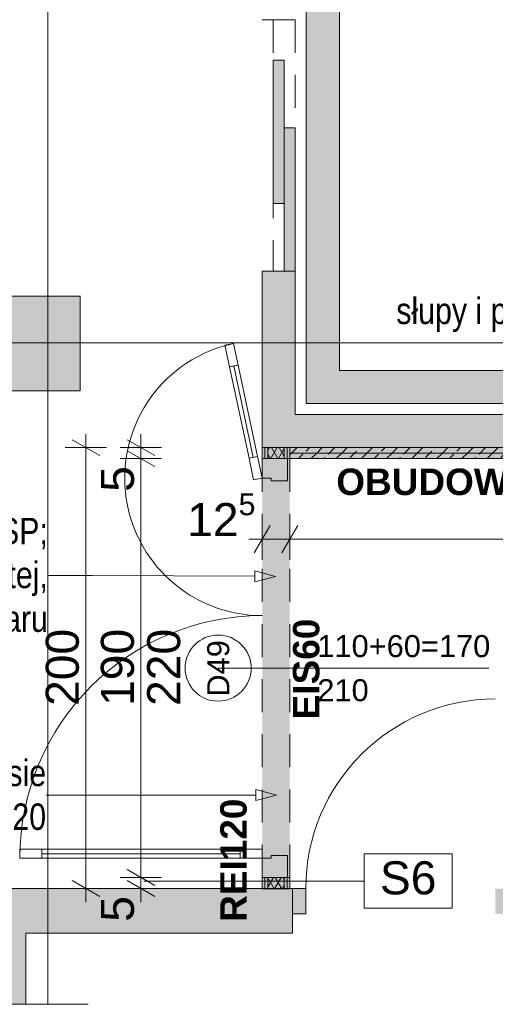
# Paper-space layout 'A-33 RZUT - PIĘTRO 3' of a CAD drawing. Header units: millimetres. Extents: x 0 to 800, y 0 to 550.
# Tile 7 of 14: x 355 to 398, y 111 to 200. Entities that reach past the tile are written whole.
import ezdxf
from ezdxf.xclip import XClip

# ---------------------------------------------------------------- set-up
doc = ezdxf.new("R2010")
doc.units = ezdxf.units.MM
doc.header["$MEASUREMENT"] = 0
doc.header["$XCLIPFRAME"] = 0
for name, pattern in [('ACAD_ISO03W100', [300, 120, -180]), ('DASHDOTX2', [1000, 500, -250, 0, -250]), ('Przer. długie kreski', [2.5, 1.5, -1]), ('PRZERYWANA_DU_A', [550, 350.0000000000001, -199.9999999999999])]:
    doc.linetypes.add(name, pattern=pattern)
for name, color, linetype, lineweight in [('0_Nr_pióra__2', 8, 'Continuous', 13), ('A_linie przekroju_Nr_pióra__1', 7, 'Continuous', 20), ('A_winda_Nr_pióra__1', 7, 'Continuous', 20), ('A_wymiary_Nr_pióra__1', 7, 'Continuous', 20), ('A_wymiary_Nr_pióra__2', 8, 'Continuous', 13), ('A_ściany proj_Nr_pióra__1', 7, 'Continuous', 20), ('A_ściany proj_Nr_pióra__2', 8, 'Continuous', 13), ('A_ściany_Nr_pióra__1', 7, 'Continuous', 20), ('Drzwi Archicad_Nr_pióra__1', 7, 'Continuous', 20), ('Drzwi Archicad_Nr_pióra__3', 252, 'Continuous', 13), ('Znaczniki drzwi Archicada_Nr_pióra__3', 252, 'Continuous', 13)]:
    doc.layers.add(name, color=color, linetype=linetype, lineweight=lineweight)
for name, color, linetype, lineweight, true_color in [('A_opis ścian_Nr_pióra__19', 7, 'Continuous', 5, 0x191919), ('A_opis_Nr_pióra__10', 7, 'Continuous', 13, 0x4b4b4b), ('A_opis_Nr_pióra__255', 7, 'Continuous', 15, 0x242424), ('A_opis_Nr_pióra__8', 7, 'Continuous', 13, 0x4c4c4c), ('A_osie_Nr_pióra__16', 7, 'Continuous', 5, 0x0f0f0f), ('A_ppoż proj_Nr_pióra__8', 7, 'Continuous', 13, 0x4c4c4c), ('A_ściany proj_Nr_pióra__10', 7, 'Continuous', 13, 0x4b4b4b), ('A_ściany proj_Nr_pióra__21', 7, 'Continuous', 5, 0xb0b0b0)]:
    doc.layers.add(name, color=color, linetype=linetype, lineweight=lineweight, true_color=true_color)
for name, color, linetype in [('A_podrys', 7, 'Continuous'), ('A_ppoż', 7, 'Continuous'), ('A_ppoż proj', 7, 'Continuous'), ('A_winda', 7, 'Continuous'), ('A_ściany', 7, 'Continuous'), ('A_ściany proj', 7, 'Continuous'), ('Drzwi Archicad', 7, 'Continuous')]:
    doc.layers.add(name, color=color, linetype=linetype)
doc.styles.add('STYL_AUTOMATYCZNY_1', font='arial.ttf')
doc.styles.add('STYL_AUTOMATYCZNY_2', font='ARIALN.TTF')
doc.styles.add('STYL_AUTOMATYCZNY_3', font='arial.ttf')
doc.styles.add('STYL_AUTOMATYCZNY_4', font='arial.ttf')
doc.styles.add('STYL_AUTOMATYCZNY_5', font='arial.ttf')
pattern_1 = [(0, (-3193.413088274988, -647.6028358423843), (0, 2), [0, -2])]
pattern_2 = [(60.00000000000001, (-3193.413088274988, -647.6028358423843), (-0.5196152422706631, 0.2999999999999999), []), (120, (-3193.413088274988, -647.6028358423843), (0.519615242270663, 0.3000000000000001), [])]
pattern_3 = [(45, (-3193.413088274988, -647.6028358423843), (-1.140492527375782, 1.140492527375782), []), (45, (-3192.272588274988, -647.6028358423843), (-1.140492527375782, 1.140492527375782), [0.8064600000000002, -0.40322])]

# ---------------------------------------------------------------- blocks, each defined once
blk = doc.blocks.new('Rysunek_1_1', base_point=(-3193.413088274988, -647.6028358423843))
at = {"layer": 'A_ppoż', "linetype": 'Continuous', "lineweight": 0, "true_color": 0x121212}
blk.add_hatch(color=250, dxfattribs=at).paths.add_polyline_path([(376.631129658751, 121.0255112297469), (379.131129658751, 121.0255112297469), (379.131129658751, 161.0465541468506), (376.631129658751, 161.0465541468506)])
at = {"layer": 'A_ppoż proj', "linetype": 'Continuous', "lineweight": 0, "true_color": 0x121212}
blk.add_hatch(color=250, dxfattribs=at).paths.add_polyline_path([(438.4295795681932, 244.1468325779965), (438.4295795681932, 172.486832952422), (443.8295797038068, 172.486832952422), (443.8295797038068, 165.4868322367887), (438.4295795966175, 165.4868323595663), (438.4295795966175, 161.0468323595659), (379.131129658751, 161.0468323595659), (379.131129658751, 160.046832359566), (439.4295795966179, 160.046832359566), (439.4295795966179, 165.0868323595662), (444.2295795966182, 165.0868323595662), (444.2295795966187, 172.8868323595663), (439.4295791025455, 172.8868323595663), (439.4295791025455, 243.7468323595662), (444.2295783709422, 243.7468323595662), (444.2295795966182, 251.5468323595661), (438.5495795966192, 251.5468323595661), (438.5495795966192, 253.0468323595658), (376.6309006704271, 253.0468323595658), (376.6309006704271, 252.0468323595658), (437.5495795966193, 252.0468323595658), (437.5495795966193, 251.146832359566), (443.8295797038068, 251.1468319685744), (443.8295797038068, 244.1468325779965)])
at = {"layer": 'A_winda', "linetype": 'Continuous', "lineweight": 0, "true_color": 0xfdfdfd}
h = blk.add_hatch(color=7, dxfattribs=at)
h.paths.add_polyline_path([(380.6311296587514, 204.046832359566), (380.6311296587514, 165.0468323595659), (434.8095795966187, 165.0468323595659), (434.8095795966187, 204.046832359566)])
h.paths.add_polyline_path([(431.8095795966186, 201.046832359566), (431.8095795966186, 168.0468323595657), (383.6311296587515, 168.0468323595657), (383.6311296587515, 201.046832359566)], flags=0)
for points in [[(377.6311296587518, 196.1857069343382), (377.6311296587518, 183.1857069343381), (378.6311296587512, 183.1857069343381), (378.6311296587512, 196.1857069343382)], [(378.6311296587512, 190.0668323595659), (378.6311296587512, 177.0668323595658), (379.6311296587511, 177.0668323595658), (379.6311296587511, 190.0668323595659)]]:
    blk.add_hatch(color=7, dxfattribs=at).paths.add_polyline_path(points)
at = {"layer": 'A_ściany', "linetype": 'Continuous', "lineweight": 0, "true_color": 0x000000}
for points in [[(376.631129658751, 161.0468323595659), (379.6311293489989, 164.0468320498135), (379.6311293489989, 177.0668324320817), (376.631129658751, 177.0668324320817)], [(351.4211296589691, 174.7868323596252), (351.4211296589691, 166.1868323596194), (360.1211296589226, 166.1868323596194), (360.1211296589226, 174.7868323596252)], [(435.8295795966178, 164.0468323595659), (379.6311296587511, 164.0468323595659), (376.631129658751, 161.0468323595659), (438.4295795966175, 161.0468323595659)], [(320.9811296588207, 116.9868323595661), (379.3811296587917, 116.986832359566), (379.3811296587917, 121.046832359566), (320.9811296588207, 121.0468323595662)], [(355.1811315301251, 116.9868324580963), (352.1811268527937, 116.9868324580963), (352.1811268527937, 110.5468353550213), (355.1811315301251, 110.5468353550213)]]:
    blk.add_hatch(color=18, dxfattribs=at).paths.add_polyline_path(points)
at = {"layer": 'A_ściany proj', "linetype": 'Continuous', "lineweight": 13}
h = blk.add_hatch(dxfattribs=at)
h.set_pattern_fill('gypsum_0001', color=8, style=0, pattern_type=2)
h.set_pattern_definition(pattern_1)
h.paths.add_polyline_path([(376.631129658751, 161.0465541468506), (376.631129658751, 160.0465540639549), (376.8811293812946, 160.0465540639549), (376.8811293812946, 161.0465541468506)])
h = blk.add_hatch(dxfattribs=at)
h.set_pattern_fill('gypsum_0001', color=8, style=0, pattern_type=2)
h.set_pattern_definition(pattern_1)
h.paths.add_polyline_path([(377.1311297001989, 161.0465541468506), (376.8811293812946, 161.0465541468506), (376.8811293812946, 160.0465540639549), (377.1311297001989, 160.0465540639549)])
h = blk.add_hatch(dxfattribs=at)
h.set_pattern_fill('batt_insulation_0001', color=8, style=0, pattern_type=2)
h.set_pattern_definition(pattern_2)
h.paths.add_polyline_path([(377.1311297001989, 161.0465541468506), (377.1311297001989, 160.0465540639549), (378.6311298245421, 160.0465540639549), (378.6311298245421, 161.0465541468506)])
h = blk.add_hatch(dxfattribs=at)
h.set_pattern_fill('gypsum_0001', color=8, style=0, pattern_type=2)
h.set_pattern_definition(pattern_1)
h.paths.add_polyline_path([(378.6311298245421, 161.0465541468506), (378.6311298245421, 160.0465540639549), (378.8811295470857, 160.0465540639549), (378.8811295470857, 161.0465541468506)])
h = blk.add_hatch(dxfattribs=at)
h.set_pattern_fill('gypsum_0001', color=8, style=0, pattern_type=2)
h.set_pattern_definition(pattern_1)
h.paths.add_polyline_path([(378.8811295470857, 161.0465541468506), (378.8811295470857, 160.0465540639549), (379.1311298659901, 160.0465540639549), (379.1311298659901, 161.0465541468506)])
at = {"layer": 'A_ściany proj', "linetype": 'Continuous', "lineweight": 0, "true_color": 0x4b4b4b}
h = blk.add_hatch(dxfattribs=at)
h.set_pattern_fill('FP_65_0001', color=251, style=0, pattern_type=2)
h.set_pattern_definition(pattern_3)
h.paths.add_polyline_path([(438.4295795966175, 161.0468323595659), (379.131129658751, 161.0468323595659), (379.131129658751, 160.5468323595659), (438.9295795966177, 160.5468323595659)])
h = blk.add_hatch(dxfattribs=at)
h.set_pattern_fill('FP_65_0001', color=251, style=0, pattern_type=2)
h.set_pattern_definition(pattern_3)
h.paths.add_polyline_path([(379.131129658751, 160.046832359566), (439.4295795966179, 160.046832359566), (438.9295795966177, 160.5468323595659), (379.131129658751, 160.5468323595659)])
at = {"layer": 'A_ściany proj', "linetype": 'Continuous', "lineweight": 13}
h = blk.add_hatch(dxfattribs=at)
h.set_pattern_fill('gypsum_0001', color=8, style=0, pattern_type=2)
h.set_pattern_definition(pattern_1)
h.paths.add_polyline_path([(376.631129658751, 121.0255112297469), (376.8811293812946, 121.0255112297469), (376.8811293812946, 122.0465538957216), (376.631129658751, 122.0465538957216)])
h = blk.add_hatch(dxfattribs=at)
h.set_pattern_fill('gypsum_0001', color=8, style=0, pattern_type=2)
h.set_pattern_definition(pattern_1)
h.paths.add_polyline_path([(376.8811293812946, 122.0465538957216), (376.8811293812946, 121.0255112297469), (377.1311297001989, 121.0255112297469), (377.1311297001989, 122.0465538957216)])
h = blk.add_hatch(dxfattribs=at)
h.set_pattern_fill('batt_insulation_0001', color=8, style=0, pattern_type=2)
h.set_pattern_definition(pattern_2)
h.paths.add_polyline_path([(377.1311297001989, 121.0255112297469), (378.6311298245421, 121.0255112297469), (378.6311298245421, 122.0465538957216), (377.1311297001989, 122.0465538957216)])
h = blk.add_hatch(dxfattribs=at)
h.set_pattern_fill('gypsum_0001', color=8, style=0, pattern_type=2)
h.set_pattern_definition(pattern_1)
h.paths.add_polyline_path([(378.6311298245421, 121.0255112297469), (378.8811295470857, 121.0255112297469), (378.8811295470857, 122.0465538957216), (378.6311298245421, 122.0465538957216)])
h = blk.add_hatch(dxfattribs=at)
h.set_pattern_fill('gypsum_0001', color=8, style=0, pattern_type=2)
h.set_pattern_definition(pattern_1)
h.paths.add_polyline_path([(378.8811295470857, 121.0255112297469), (379.1311298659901, 121.0255112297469), (379.1311298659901, 122.0465538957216), (378.8811295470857, 122.0465538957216)])
at = {"layer": 'Drzwi Archicad', "linetype": 'Continuous', "lineweight": 0, "true_color": 0xfdfdfd}
for points in [[(379.3811296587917, 118.746832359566), (380.5811296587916, 118.746832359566), (380.5811296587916, 121.046832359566), (379.3811296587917, 121.046832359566)], [(398.9811296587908, 121.046832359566), (397.781129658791, 121.046832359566), (397.781129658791, 118.746832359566), (398.9811296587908, 118.746832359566)]]:
    blk.add_hatch(color=7, dxfattribs=at).paths.add_polyline_path(points)
at = {"layer": '0_Nr_pióra__2', "color": 8, "linetype": 'PRZERYWANA_DU_A', "lineweight": 13, "ltscale": 2, "flags": 128}
for points in [[(290.8391591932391, 110.5468323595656), (360.839159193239, 110.5468323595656)], [(360.839159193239, 110.5468323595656), (544.9695795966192, 110.5468323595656)]]:
    blk.add_lwpolyline(points, dxfattribs=at)
at = {"layer": 'A_linie przekroju_Nr_pióra__1', "color": 7, "linetype": 'ACAD_ISO03W100', "lineweight": 20, "ltscale": 2}
blk.add_line((83.03712578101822, 186.2122356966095), (544.9695824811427, 186.2122356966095), dxfattribs=at)
at = {"layer": 'A_opis ścian_Nr_pióra__19', "color": 250, "linetype": 'Continuous', "lineweight": 5, "ltscale": 2, "true_color": 0x191919}
for p, q in [((393.8750415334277, 124.2060754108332), (385.8750464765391, 124.2060754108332)), ((385.8750464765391, 124.2060754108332), (385.8750464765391, 119.2560415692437)), ((393.8750415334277, 119.2560415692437), (393.8750415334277, 124.2060754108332)), ((385.8750464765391, 121.7309763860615), (365.8750476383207, 121.7309763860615)), ((385.8750464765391, 119.2560415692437), (393.8750415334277, 119.2560415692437))]:
    blk.add_line(p, q, dxfattribs=at)
at = {"layer": 'A_opis_Nr_pióra__255', "color": 250, "linetype": 'Continuous', "lineweight": 15, "ltscale": 2, "true_color": 0x242424}
for p, q in [((361.2053988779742, 149.4453678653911), (357.1811321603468, 149.4453678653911)), ((375.9719782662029, 149.3757436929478), (361.2053988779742, 149.4453678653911)), ((375.9696196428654, 148.8757454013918), (375.9743294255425, 149.8757345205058)), ((377.8379777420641, 149.3669436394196), (375.9696196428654, 148.8757454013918)), ((377.8379777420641, 149.3669436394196), (375.9743294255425, 149.8757345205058)), ((357.1811321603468, 129.5282641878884), (357.0186707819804, 129.5282641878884)), ((376.0544852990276, 129.5282641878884), (357.1811321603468, 129.5282641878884)), ((376.0544852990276, 129.0282658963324), (376.0544852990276, 130.0282624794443)), ((377.9205071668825, 129.5282641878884), (376.0544852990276, 130.0282624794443)), ((377.9205071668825, 129.5282641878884), (376.0544852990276, 129.0282658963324))]:
    blk.add_line(p, q, dxfattribs=at)
at = {"layer": 'A_osie_Nr_pióra__16', "color": 250, "linetype": 'DASHDOTX2', "lineweight": 5, "ltscale": 2, "true_color": 0x0f0f0f}
for p, q in [((357.1811329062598, 409.4627815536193), (357.1811329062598, 110.5468336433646)), ((544.9695777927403, 170.5468394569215), (96.57179472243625, 170.5468394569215))]:
    blk.add_line(p, q, dxfattribs=at)
at = {"layer": 'A_winda_Nr_pióra__1', "color": 7, "linetype": 'Przer. długie kreski', "lineweight": 20, "ltscale": 2}
for p, q in [((377.6311279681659, 199.8668307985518), (377.6311279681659, 177.0668325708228)), ((379.6311285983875, 199.8668307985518), (379.6311285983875, 177.8668313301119))]:
    blk.add_line(p, q, dxfattribs=at)
at = {"layer": 'A_winda_Nr_pióra__1', "color": 7, "linetype": 'PRZERYWANA_DU_A', "lineweight": 20, "ltscale": 2, "flags": 128}
for points in [[(380.6311296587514, 204.046832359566), (434.8095795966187, 204.046832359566), (434.8095795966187, 165.0468323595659), (380.6311296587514, 165.0468323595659)], [(431.8095795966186, 201.046832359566), (431.8095795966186, 168.0468323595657), (383.6311296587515, 168.0468323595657), (383.6311296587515, 201.046832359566)]]:
    blk.add_lwpolyline(points, close=True, dxfattribs=at)
at = {"layer": 'A_winda_Nr_pióra__1', "color": 7, "linetype": 'Continuous', "lineweight": 20, "ltscale": 2, "flags": 128}
for points in [[(377.6311296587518, 196.1857069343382), (377.6311296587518, 183.1857069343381), (378.6311296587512, 183.1857069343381), (378.6311296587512, 196.1857069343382)], [(378.6311296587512, 190.0668323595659), (378.6311296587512, 177.0668323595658), (379.6311296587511, 177.0668323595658), (379.6311296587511, 190.0668323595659)]]:
    blk.add_lwpolyline(points, close=True, dxfattribs=at)
at = {"layer": 'A_wymiary_Nr_pióra__1', "color": 7, "linetype": 'Continuous', "lineweight": 20, "ltscale": 2}
for p, q in [((361.8811295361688, 160.3248688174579), (359.3811306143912, 161.7682418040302)), ((364.3811284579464, 161.7682418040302), (366.8811273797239, 160.3248688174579)), ((366.8811273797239, 159.3248647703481), (364.3811284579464, 160.7682452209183)), ((377.3528178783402, 153.9889646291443), (375.9094448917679, 151.4889657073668)), ((379.8528168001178, 153.9889646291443), (378.4094438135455, 151.4889657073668)), ((364.3811284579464, 122.7682407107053), (366.8811273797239, 121.324867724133)), ((359.3811306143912, 121.7685202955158), (361.8811295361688, 120.3251473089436)), ((364.3811284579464, 121.7685202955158), (366.8811273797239, 120.3251473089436))]:
    blk.add_line(p, q, dxfattribs=at)
at = {"layer": 'A_wymiary_Nr_pióra__2', "color": 8, "linetype": 'Continuous', "lineweight": 13, "ltscale": 2}
for p, q in [((360.631126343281, 161.046555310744), (360.631126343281, 162.2690536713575)), ((365.631131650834, 161.046555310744), (365.631131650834, 162.2690536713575)), ((362.5061274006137, 161.046555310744), (358.7561327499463, 161.046555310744)), ((360.631126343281, 121.0468338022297), (360.631126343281, 161.046555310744)), ((367.5061327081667, 161.046555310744), (363.7561305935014, 161.046555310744)), ((365.631131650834, 160.0465512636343), (365.631131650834, 161.046555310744)), ((367.5061327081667, 160.0465512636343), (363.7561305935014, 160.0465512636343)), ((365.631131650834, 122.0465542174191), (365.631131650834, 160.0465512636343)), ((376.6311313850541, 150.8639678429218), (376.6311313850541, 154.6139624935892)), ((379.1311303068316, 150.8639678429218), (379.1311303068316, 154.6139624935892)), ((375.4086330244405, 152.7389614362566), (376.6311313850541, 152.7389614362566)), ((376.6311313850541, 152.7389614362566), (379.1311303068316, 152.7389614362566)), ((379.1311303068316, 152.7389614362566), (439.4295822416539, 152.7389614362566)), ((367.5061327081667, 122.0465542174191), (363.7561305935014, 122.0465542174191)), ((365.631131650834, 121.0468338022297), (365.631131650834, 122.0465542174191)), ((362.5061274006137, 121.0468338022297), (358.7561327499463, 121.0468338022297)), ((360.631126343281, 119.8243354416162), (360.631126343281, 121.0468338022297)), ((367.5061327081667, 121.0468338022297), (363.7561305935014, 121.0468338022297)), ((365.631131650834, 119.8243354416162), (365.631131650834, 121.0468338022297))]:
    blk.add_line(p, q, dxfattribs=at)
at = {"layer": 'A_ściany proj_Nr_pióra__1', "color": 7, "linetype": 'Continuous', "lineweight": 20, "ltscale": 2, "flags": 128}
for points in [[(376.631129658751, 161.0465541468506), (376.631129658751, 160.0465540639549)], [(438.4295795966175, 161.0468323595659), (379.131129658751, 161.0468323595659)], [(379.131129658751, 160.0465540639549), (379.131129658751, 161.0465541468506)], [(379.131129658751, 160.046832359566), (439.4295795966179, 160.046832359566)], [(376.631129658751, 122.0465538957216), (376.631129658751, 121.0255112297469)], [(379.131129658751, 121.0255112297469), (379.131129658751, 122.0465538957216)]]:
    blk.add_lwpolyline(points, dxfattribs=at)
at = {"layer": 'A_ściany proj_Nr_pióra__10', "color": 251, "linetype": 'Continuous', "lineweight": 13, "ltscale": 2, "true_color": 0x4b4b4b}
for p, q in [((438.9295764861, 160.5468331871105), (379.1311303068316, 160.5468331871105)), ((379.1311303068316, 160.5468331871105), (438.9295764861, 160.5468331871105))]:
    blk.add_line(p, q, dxfattribs=at)
at = {"layer": 'A_ściany proj_Nr_pióra__2', "color": 8, "linetype": 'Continuous', "lineweight": 13, "ltscale": 2, "flags": 128}
for points in [[(379.131129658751, 161.0468323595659), (379.131129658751, 160.5468323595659)], [(379.131129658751, 160.5468323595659), (379.131129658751, 160.046832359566)]]:
    blk.add_lwpolyline(points, dxfattribs=at)
at = {"layer": 'A_ściany proj_Nr_pióra__21', "color": 253, "linetype": 'Continuous', "lineweight": 5, "ltscale": 2, "true_color": 0xb0b0b0}
for p, q in [((376.881130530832, 161.046555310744), (376.881130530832, 160.0465512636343)), ((377.1311296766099, 161.046555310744), (377.1311296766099, 160.0465512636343)), ((378.6311320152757, 160.0465512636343), (378.6311320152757, 161.046555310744)), ((378.8811311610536, 160.0465512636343), (378.8811311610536, 161.046555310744)), ((376.6311313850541, 160.0465512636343), (376.881130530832, 160.0465512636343)), ((376.881130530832, 160.0465512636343), (377.1311296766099, 160.0465512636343)), ((377.1311296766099, 160.0465512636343), (378.6311320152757, 160.0465512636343)), ((378.6311320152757, 160.0465512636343), (378.8811311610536, 160.0465512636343)), ((378.8811311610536, 160.0465512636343), (378.9311324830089, 160.0465512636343)), ((378.9311324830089, 160.0465512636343), (379.1311303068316, 160.0465512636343)), ((376.6311313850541, 122.0465542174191), (376.881130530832, 122.0465542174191)), ((376.881130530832, 122.0465542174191), (376.881130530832, 121.0255091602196)), ((376.881130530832, 122.0465542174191), (377.1311296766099, 122.0465542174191)), ((377.1311296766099, 122.0465542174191), (377.1311296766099, 121.0255091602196)), ((377.1311296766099, 122.0465542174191), (378.6311320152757, 122.0465542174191)), ((378.6311320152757, 121.0255091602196), (378.6311320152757, 122.0465542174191)), ((378.6311320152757, 122.0465542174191), (378.8811311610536, 122.0465542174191)), ((378.8811311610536, 121.0255091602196), (378.8811311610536, 122.0465542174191)), ((378.8811311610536, 122.0465542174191), (378.9311324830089, 122.0465542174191)), ((378.9311324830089, 122.0465542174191), (379.1311303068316, 122.0465542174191))]:
    blk.add_line(p, q, dxfattribs=at)
at = {"layer": 'A_ściany proj_Nr_pióra__21', "color": 253, "linetype": 'Continuous', "lineweight": 5, "ltscale": 2, "true_color": 0xb0b0b0, "flags": 128}
for points in [[(376.8811296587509, 161.0465541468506), (376.631129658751, 161.0465541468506)], [(377.1311296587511, 161.0465541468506), (376.8811296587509, 161.0465541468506)], [(378.6311296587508, 161.0465541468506), (377.1311296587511, 161.0465541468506)], [(378.8811296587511, 161.0465541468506), (378.6311296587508, 161.0465541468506)], [(379.131129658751, 161.0465541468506), (378.8811296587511, 161.0465541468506)], [(376.8811296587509, 121.0255112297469), (376.631129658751, 121.0255112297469)], [(377.1311296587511, 121.0255112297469), (376.8811296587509, 121.0255112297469)], [(378.6311296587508, 121.0255112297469), (377.1311296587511, 121.0255112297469)], [(378.8811296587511, 121.0255112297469), (378.6311296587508, 121.0255112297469)], [(379.131129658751, 121.0255112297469), (378.8811296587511, 121.0255112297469)]]:
    blk.add_lwpolyline(points, dxfattribs=at)
at = {"layer": 'A_ściany_Nr_pióra__1', "color": 7, "linetype": 'Continuous', "lineweight": 20, "ltscale": 2}
for p, q in [((379.6311285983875, 199.8668307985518), (376.6311313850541, 199.8668307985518)), ((379.6311285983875, 177.0668325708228), (376.6311313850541, 177.0668325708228)), ((379.3811294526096, 121.0468338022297), (378.4411284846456, 121.0468338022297)), ((379.3811294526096, 121.0468338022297), (379.3811294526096, 118.7468327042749)), ((379.3811294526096, 118.7468327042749), (379.3811294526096, 116.9868294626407)), ((379.3811294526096, 116.9868294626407), (378.6411263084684, 116.9868294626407))]:
    blk.add_line(p, q, dxfattribs=at)
at = {"layer": 'A_ściany_Nr_pióra__1', "color": 7, "linetype": 'Continuous', "lineweight": 20, "ltscale": 2, "flags": 128}
for points in [[(376.631129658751, 177.0668328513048), (376.631129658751, 161.0468323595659)], [(379.6311296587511, 164.0468323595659), (379.6311296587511, 177.066832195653)], [(360.1211296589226, 174.7868323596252), (351.4211296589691, 174.7868323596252)], [(360.1211296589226, 166.1868323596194), (360.1211296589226, 174.7868323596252)], [(351.4211296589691, 166.1868323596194), (360.1211296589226, 166.1868323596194)], [(435.8295795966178, 164.0468323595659), (379.6311296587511, 164.0468323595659)], [(376.631129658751, 161.0468323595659), (438.4295795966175, 161.0468323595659)], [(379.3811296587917, 121.046832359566), (320.9811296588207, 121.046832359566)], [(355.1811296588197, 116.986832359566), (379.3811296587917, 116.986832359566)], [(355.1811296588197, 110.5468323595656), (355.1811296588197, 116.986832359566)]]:
    blk.add_lwpolyline(points, dxfattribs=at)
at = {"layer": 'Drzwi Archicad_Nr_pióra__1', "color": 7, "linetype": 'Continuous', "lineweight": 20, "ltscale": 2}
for p, q in [((379.6311285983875, 199.8668307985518), (376.6311313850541, 199.8668307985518)), ((379.6311285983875, 177.0668325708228), (376.6311313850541, 177.0668325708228)), ((379.3811294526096, 121.0468338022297), (378.4411284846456, 121.0468338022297)), ((379.3811294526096, 121.0468338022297), (378.4411284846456, 121.0468338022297)), ((380.5811313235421, 121.0468338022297), (379.3811294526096, 121.0468338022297)), ((379.3811294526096, 121.0468338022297), (379.3811294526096, 118.7468327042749)), ((379.3811294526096, 121.0468338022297), (379.3811294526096, 118.7468327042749)), ((379.3811294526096, 121.0468338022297), (379.3811294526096, 118.7468327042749)), ((380.5811313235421, 118.7468327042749), (380.5811313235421, 121.0468338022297)), ((379.3811294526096, 118.7468327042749), (380.5811313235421, 118.7468327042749)), ((379.3811294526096, 118.7468327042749), (379.3811294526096, 116.9868294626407)), ((379.3811294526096, 118.7468327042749), (379.3811294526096, 116.9868294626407)), ((379.3811294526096, 116.9868294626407), (378.6411263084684, 116.9868294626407)), ((379.3811294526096, 116.9868294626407), (378.6411263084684, 116.9868294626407))]:
    blk.add_line(p, q, dxfattribs=at)
blk.add_arc((397.781129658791, 121.046832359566), 17.19999999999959, 90, 180, dxfattribs=at)
at = {"layer": 'Drzwi Archicad_Nr_pióra__3', "color": 252, "linetype": 'Continuous', "lineweight": 13, "ltscale": 2}
for p, q in [((373.2494477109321, 170.3262677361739), (374.0319060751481, 170.4928790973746)), ((373.6659910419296, 168.370125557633), (373.2494477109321, 170.3262677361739)), ((374.0319060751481, 170.4928790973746), (374.4484494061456, 168.5367369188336)), ((374.4484494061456, 168.5367369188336), (373.6659910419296, 168.370125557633)), ((374.0572164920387, 168.4534312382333), (375.8233551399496, 160.1593845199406)), ((375.4321296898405, 160.0760788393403), (376.2145880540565, 160.2426976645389)), ((375.8486730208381, 158.1199366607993), (375.4321296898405, 160.0760788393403)), ((376.2145880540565, 160.2426976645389), (376.6311313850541, 158.2865554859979)), ((376.6311313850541, 158.2865554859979), (376.6311313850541, 160.0465512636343)), ((376.6311313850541, 160.0465512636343), (378.9311324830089, 160.0465512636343)), ((376.6311313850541, 160.0465512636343), (376.881130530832, 160.0465512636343)), ((376.6311313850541, 160.0465512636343), (376.881130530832, 160.0465512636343)), ((376.881130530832, 160.0465512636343), (377.1311296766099, 160.0465512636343)), ((376.881130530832, 160.0465512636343), (377.1311296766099, 160.0465512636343)), ((377.1311296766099, 160.0465512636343), (378.6311320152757, 160.0465512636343)), ((377.1311296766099, 160.0465512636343), (378.6311320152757, 160.0465512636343)), ((378.6311320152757, 160.0465512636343), (378.8811311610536, 160.0465512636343)), ((378.6311320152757, 160.0465512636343), (378.8811311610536, 160.0465512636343)), ((378.8811311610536, 160.0465512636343), (378.9311324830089, 160.0465512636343)), ((378.8811311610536, 160.0465512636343), (378.9311324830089, 160.0465512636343)), ((378.9311324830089, 160.0465512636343), (378.9311324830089, 158.0465506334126)), ((378.9311324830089, 160.0465512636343), (379.1311303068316, 160.0465512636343)), ((376.6311313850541, 158.2865554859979), (375.8486730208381, 158.1199366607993)), ((377.4311301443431, 158.2865554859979), (376.6311313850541, 158.2865554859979)), ((377.4311301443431, 158.0465506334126), (377.4311301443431, 158.2865554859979)), ((378.9311324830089, 158.0465506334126), (377.4311301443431, 158.0465506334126)), ((356.6311325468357, 124.6065562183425), (354.631131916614, 124.6065562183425)), ((354.631131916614, 124.6065562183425), (354.631131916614, 123.8065574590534)), ((356.6311325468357, 123.8065574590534), (356.6311325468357, 124.6065562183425)), ((356.6311325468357, 124.206553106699), (374.6311307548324, 124.206553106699)), ((376.6311313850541, 124.6065562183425), (374.6311307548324, 124.6065562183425)), ((374.6311307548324, 124.6065562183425), (374.6311307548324, 123.8065574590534)), ((376.6311313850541, 123.8065574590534), (376.6311313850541, 124.6065562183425)), ((354.631131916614, 123.8065574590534), (356.6311325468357, 123.8065574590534)), ((374.6311307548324, 123.8065574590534), (376.6311313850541, 123.8065574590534)), ((376.6311313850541, 122.0465542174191), (376.6311313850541, 123.8065574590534)), ((376.6311313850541, 123.8065574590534), (377.4311301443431, 123.8065574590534)), ((377.4311301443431, 123.8065574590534), (377.4311301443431, 124.0465548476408)), ((377.4311301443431, 124.0465548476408), (378.9311324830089, 124.0465548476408)), ((378.9311324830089, 124.0465548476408), (378.9311324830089, 122.0465542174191)), ((378.9311324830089, 122.0465542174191), (376.6311313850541, 122.0465542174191)), ((376.6311313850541, 122.0465542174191), (376.881130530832, 122.0465542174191)), ((376.6311313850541, 122.0465542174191), (376.881130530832, 122.0465542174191)), ((376.881130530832, 122.0465542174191), (377.1311296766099, 122.0465542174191)), ((376.881130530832, 122.0465542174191), (377.1311296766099, 122.0465542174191)), ((377.1311296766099, 122.0465542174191), (378.6311320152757, 122.0465542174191)), ((377.1311296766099, 122.0465542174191), (378.6311320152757, 122.0465542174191)), ((378.6311320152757, 122.0465542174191), (378.8811311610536, 122.0465542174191)), ((378.6311320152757, 122.0465542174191), (378.8811311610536, 122.0465542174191)), ((378.8811311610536, 122.0465542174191), (378.9311324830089, 122.0465542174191)), ((378.8811311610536, 122.0465542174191), (378.9311324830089, 122.0465542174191)), ((378.9311324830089, 122.0465542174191), (379.1311303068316, 122.0465542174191))]:
    blk.add_line(p, q, dxfattribs=at)
at = {"layer": 'Drzwi Archicad_Nr_pióra__3', "color": 252, "linetype": 'Przer. długie kreski', "lineweight": 13, "ltscale": 2}
for p, q in [((376.6311313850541, 160.0465512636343), (376.6311313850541, 122.0465542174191)), ((379.1311303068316, 160.0465512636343), (379.1311303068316, 122.0465542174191))]:
    blk.add_line(p, q, dxfattribs=at)
at = {"layer": 'Drzwi Archicad_Nr_pióra__3', "color": 252, "linetype": 'Continuous', "lineweight": 13, "ltscale": 2, "flags": 128}
for points in [[(374.0572174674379, 168.4534305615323), (375.8233585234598, 160.1593877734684), (375.4321300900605, 160.07607923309), (373.665989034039, 168.370122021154)], [(374.4484459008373, 168.5367391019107), (376.2145869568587, 160.2426963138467), (375.8233585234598, 160.1593877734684), (374.0572174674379, 168.4534305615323)], [(356.631129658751, 124.2065541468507), (374.6311296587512, 124.2065541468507), (374.6311296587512, 124.6065541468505), (356.631129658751, 124.6065541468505)], [(356.631129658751, 123.8065541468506), (374.6311296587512, 123.8065541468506), (374.6311296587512, 124.2065541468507), (356.631129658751, 124.2065541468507)]]:
    blk.add_lwpolyline(points, close=True, dxfattribs=at)
at = {"layer": 'Drzwi Archicad_Nr_pióra__3', "color": 252, "linetype": 'Continuous', "lineweight": 13, "ltscale": 2}
for centre, radius, start, end in [((376.631129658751, 158.2865541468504), 12.48000000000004, 102.0210682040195, 270), ((376.6311296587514, 123.8065541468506), 21.99999999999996, 90, 180)]:
    blk.add_arc(centre, radius, start, end, dxfattribs=at)
at = {"layer": 'Znaczniki drzwi Archicada_Nr_pióra__3', "color": 252, "linetype": 'Continuous', "lineweight": 13, "ltscale": 2}
blk.add_line((372.6311301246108, 141.0465564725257), (397.1912808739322, 141.0465564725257), dxfattribs=at)
at = {"layer": 'Znaczniki drzwi Archicada_Nr_pióra__3', "color": 252, "linetype": 'Continuous', "lineweight": 13, "ltscale": 2, "flags": 128}
blk.add_lwpolyline([(372.631129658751, 144.0465541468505, 0.9999999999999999), (372.631129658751, 138.0465541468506, 0.9999999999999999)], format="xyb", close=True, dxfattribs=at)
at = {"layer": 'A_opis ścian_Nr_pióra__19', "color": 250, "linetype": 'Continuous', "lineweight": 5, "true_color": 0x191919, "insert": (389.8750445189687, 123.5203584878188), "char_height": 3, "attachment_point": 2, "style": 'STYL_AUTOMATYCZNY_1'}
blk.add_mtext('\\A1;{\\pqc;\\fArial|b0|i0|c238|p0;\\W1.000000;S6}', dxfattribs=at)
at = {"layer": 'A_opis_Nr_pióra__10', "color": 251, "linetype": 'Continuous', "lineweight": 13, "true_color": 0x4b4b4b, "insert": (434.6471234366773, 173.0943360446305), "char_height": 2.400000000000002, "attachment_point": 6, "style": 'STYL_AUTOMATYCZNY_2'}
blk.add_mtext('\\A1;{\\pqr;\\fArial Narrow|b0|i0|c238|p0;\\W1.000000;słupy i podciągi obudować do REI120}', dxfattribs=at)
at = {"layer": 'A_opis_Nr_pióra__10', "color": 251, "linetype": 'Continuous', "lineweight": 13, "true_color": 0x4b4b4b, "insert": (357.0186734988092, 129.1910490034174), "char_height": 2.400000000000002, "width": 45.5156687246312, "attachment_point": 6, "line_spacing_factor": 0.9929321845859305, "style": 'STYL_AUTOMATYCZNY_2'}
blk.add_mtext('\\A1;{\\pqr;\\fArial Narrow|b0|i0|c238|p0;\\W1.000000;ścianę i nadproża wykonać w klasie odporności ogniowej REI120}', dxfattribs=at)
at = {"layer": 'A_opis_Nr_pióra__8', "color": 251, "linetype": 'Continuous', "lineweight": 13, "true_color": 0x4c4c4c, "insert": (357.1811296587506, 149.142890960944), "char_height": 2.399999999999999, "width": 36.24050789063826, "attachment_point": 6, "line_spacing_factor": 0.9926303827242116, "style": 'STYL_AUTOMATYCZNY_2'}
blk.add_mtext('\\A1;{\\pqr;\\fArial Narrow|b0|i0|c238|p0;\\W1.000000;drzwi podłączone do SSP; pozostają w pozycji otwartej, zwalniane w trakcie pożaru}', dxfattribs=at)
at = {"layer": 'A_ppoż proj_Nr_pióra__8', "color": 251, "linetype": 'Continuous', "lineweight": 13, "true_color": 0x4c4c4c, "insert": (408.2186685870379, 157.9307521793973), "char_height": 2.399999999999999, "attachment_point": 5, "style": 'STYL_AUTOMATYCZNY_3'}
blk.add_mtext('\\A1;{\\pqc;\\fArial|b1|i0|c238|p0;\\W1.000000;OBUDOWA ŚCIANY DO REI120}', dxfattribs=at)
at = {"layer": 'A_ppoż proj_Nr_pióra__8', "color": 251, "linetype": 'Continuous', "lineweight": 13, "true_color": 0x4c4c4c, "char_height": 2.399999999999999, "attachment_point": 5, "rotation": 90, "style": 'STYL_AUTOMATYCZNY_3'}
for s, insert in [('\\A1;{\\pqc;\\fArial|b1|i0|c238|p0;\\W1.000000;EIS60}', (380.6324445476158, 140.9656144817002)), ('\\A1;{\\pqc;\\fArial|b1|i0|c238|p0;\\W1.000000;REI120}', (374.0363435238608, 123.6147929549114))]:
    blk.add_mtext(s, dxfattribs=dict(at, insert=insert))
at = {"layer": 'A_wymiary_Nr_pióra__1', "color": 7, "linetype": 'Continuous', "lineweight": 20, "insert": (369.8220895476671, 152.1406511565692), "char_height": 3, "attachment_point": 7, "style": 'STYL_AUTOMATYCZNY_1'}
blk.add_mtext('\\A1;{\\pql;\\fArial|b0|i0|c238|p0;\\W1.000000;12\\fArial|b0|i0|c238|p0;\\W1.000000;\\A1{\\H.66x;\\S5^  ;}}', dxfattribs=at)
at = {"layer": 'A_wymiary_Nr_pióra__1', "color": 7, "linetype": 'Continuous', "lineweight": 20, "char_height": 3, "attachment_point": 7, "rotation": 90, "style": 'STYL_AUTOMATYCZNY_5'}
for s, insert, width in [('\\A1;{\\pql;\\fArial|b0|i0|c238|p0;\\W1.000000;5}', (365.0311296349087, 157.0358821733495), 2.288172), ('\\A1;{\\pql;\\fArial|b0|i0|c238|p0;\\W1.000000;200}', (360.0311296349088, 137.6144381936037), 6.86451), ('\\A1;{\\pql;\\fArial|b0|i0|c238|p0;\\W1.000000;190}', (365.0311296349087, 137.6142990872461), 6.86451), ('\\A1;{\\pql;\\fArial|b0|i0|c238|p0;\\W1.000000;220}', (369.2311298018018, 137.6142990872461), 6.86451), ('\\A1;{\\pql;\\fArial|b0|i0|c238|p0;\\W1.000000;5}', (365.0311296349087, 118.0361603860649), 2.288172)]:
    blk.add_mtext(s, dxfattribs=dict(at, insert=insert, width=width))
at = {"layer": 'Znaczniki drzwi Archicada_Nr_pióra__3', "color": 252, "linetype": 'Continuous', "lineweight": 13, "char_height": 2, "attachment_point": 7, "style": 'STYL_AUTOMATYCZNY_4'}
for s, insert in [('\\A1;{\\pql;\\fArial CE|b0|i0|c238|p0;\\W1.000000;110+60=170}', (381.6311296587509, 142.0121013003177)), ('\\A1;{\\pql;\\fArial CE|b0|i0|c238|p0;\\W1.000000;210}', (381.6311296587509, 138.0121013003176))]:
    blk.add_mtext(s, dxfattribs=dict(at, insert=insert))
at = {"layer": 'Znaczniki drzwi Archicada_Nr_pióra__3', "color": 252, "linetype": 'Continuous', "lineweight": 13, "insert": (373.6655825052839, 138.4567041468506), "char_height": 2, "attachment_point": 7, "rotation": 90, "style": 'STYL_AUTOMATYCZNY_4'}
blk.add_mtext('\\A1;{\\pql;\\fArial CE|b0|i0|c238|p0;\\W1.000000;D49}', dxfattribs=at)

psp = doc.layouts.new('A-33 RZUT - PIĘTRO 3')

# ---------------------------------------------------------------- block references
at = {"layer": 'A_podrys', "color": 37, "linetype": 'Continuous', "lineweight": 5, "true_color": 0x656532}
ref = psp.add_blockref('Rysunek_1_1', (-3193.413088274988, -647.6028358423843), dxfattribs=at)
XClip(ref).set_block_clipping_path([(44.06963709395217, 110.5468323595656), (544.9695795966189, 528.1668323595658)])

doc.saveas('drawing.dxf')
